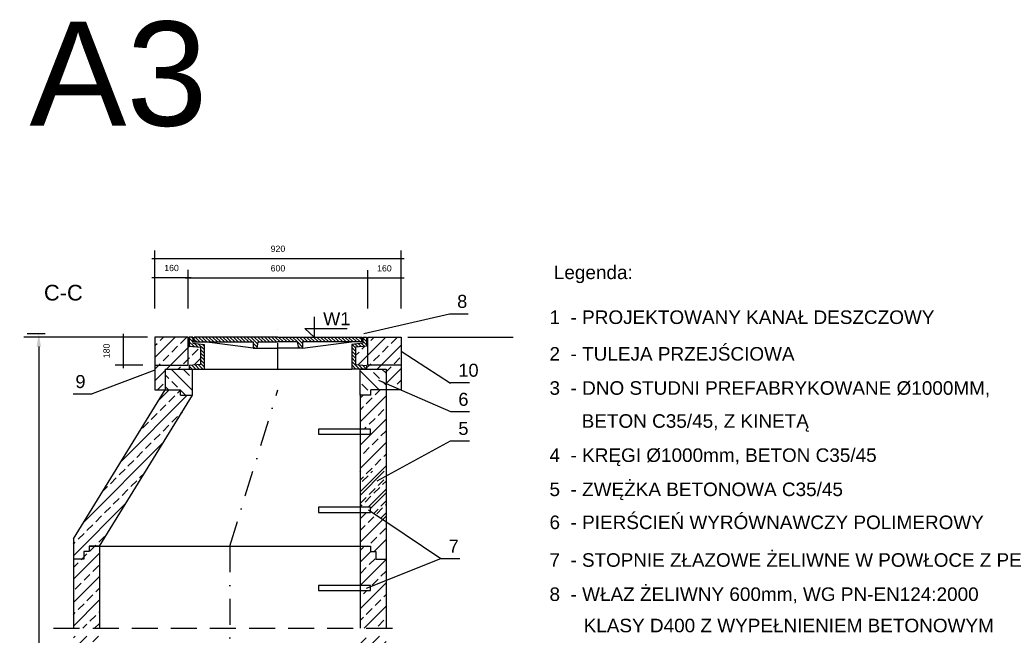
# Model space of a CAD drawing. Header units: millimetres. Extents: x -1675 to 1436, y 1321 to 1956.
# Tile 4 of 4: x 1247 to 1436, y 1838 to 1956. Entities that reach past the tile are written whole.
import ezdxf

# ---------------------------------------------------------------- set-up
doc = ezdxf.new("R2010")
doc.units = ezdxf.units.MM
doc.linetypes.add('DASHDOT', pattern=[1, 0.5, -0.25, 0, -0.25])
doc.linetypes.add('DASHED', pattern=[0.75, 0.5, -0.25])
for name, color, linetype in [('kreskowanie', 4, 'Continuous'), ('obudowa', 5, 'Continuous'), ('oś', 2, 'DASHDOT'), ('PISMO', 4, 'Continuous'), ('POKRYWA', 4, 'Continuous'), ('przerwanie', 7, 'DASHED'), ('schody', 7, 'Continuous'), ('studnia', 1, 'Continuous'), ('tekst', 4, 'Continuous'), ('uszczelka', 6, 'Continuous'), ('WYMIAROWANIE', 7, 'Continuous')]:
    doc.layers.add(name, color=color, linetype=linetype)
doc.styles.add('ARIAL', font='arial.ttf', dxfattribs={"height": 1.2})
doc.styles.get("Standard").update_dxf_attribs({"font": 'arial.ttf'})
doc.dimstyles.new('ISO-25', dxfattribs={"dimtxt": 2.5, "dimasz": 2.5, "dimexe": 1.25, "dimexo": 0.625, "dimtad": 1, "dimtxsty": 'Standard', "dimcen": 2.5, "dimadec": 0, "dimazin": 0, "dimtfac": 1, "dimtmove": 0, "dimatfit": 3, "dimfxl": 1, "dimarcsym": 0})
doc.dimstyles.new('Kopia STANDARD', dxfattribs={"dimtxt": 3, "dimasz": 0, "dimexe": 1.5, "dimexo": 1.5, "dimgap": 1.5, "dimtad": 0, "dimzin": 0, "dimdsep": 46, "dimtxsty": 'ARIAL', "dimblk": 'NONE', "dimcen": -3, "dimdle": 0.6, "dimadec": 0, "dimazin": 0, "dimtfac": 0.75, "dimtofl": 0, "dimtmove": 2, "dimatfit": 3, "dimldrblk": 'NONE', "dimfxl": 1, "dimtvp": 1.5, "dimtolj": 1, "dimtzin": 0, "dimarcsym": 0})
pattern_1 = [(45, (69.6787, -29.9085), (-2.245064, 2.245064), []), (45, (68.5562, -28.786), (-2.245064, 2.245064), [1.5875, -0.79375])]

# ---------------------------------------------------------------- blocks, each defined once
blk = doc.blocks.new('*X0')
at = {"color": 0}
for p, q in [((266, 326.81), (267.19, 328)), ((266.6, 326), (268.6, 328)), ((268.02, 326), (270.02, 328)), ((269.43, 326), (271.43, 328)), ((270.85, 326), (272.85, 328)), ((272.26, 326), (274.26, 328)), ((273.67, 326), (275.67, 328)), ((275.09, 326), (277.09, 328)), ((276.5, 326), (278.5, 328)), ((277.92, 326), (279.92, 328)), ((279.33, 326), (281.33, 328)), ((280.75, 326), (282.75, 328)), ((282.16, 326), (284.16, 328)), ((283.57, 326), (285.57, 328)), ((284.99, 326), (286.99, 328)), ((286.4, 326), (288.4, 328)), ((287.82, 326), (289.82, 328)), ((289.23, 326), (291.23, 328)), ((290, 325.36), (292.64, 328)), ((294.89, 326), (296.89, 328)), ((296.3, 326), (298.3, 328)), ((297.72, 326), (299.72, 328)), ((299.13, 326), (301.13, 328)), ((300.54, 326), (302.54, 328)), ((301.96, 326), (303.96, 328)), ((303.37, 326), (305.37, 328)), ((304.79, 326), (306.79, 328)), ((306.2, 326), (308.2, 328)), ((307.62, 326), (309.62, 328)), ((308.17, 325.14), (311.03, 328)), ((310.44, 326), (312.44, 328)), ((311.86, 326), (313.86, 328)), ((313.27, 326), (315.27, 328)), ((314.69, 326), (316.69, 328)), ((316.1, 326), (318.1, 328)), ((317.51, 326), (319.51, 328)), ((318.93, 326), (320.93, 328)), ((320.34, 326), (322.34, 328)), ((321.76, 326), (323.76, 328)), ((323.17, 326), (325.17, 328)), ((324.59, 326), (326.59, 328)), ((326, 326), (328, 328)), ((327.41, 326), (329.41, 328)), ((328.83, 326), (330.83, 328)), ((330.24, 326), (332.24, 328)), ((331.66, 326), (333.66, 328)), ((290, 323.94), (291.99, 325.93)), ((290.97, 323.5), (291.63, 324.16)), ((308.41, 323.96), (310, 325.56)), ((309.36, 323.5), (310, 324.14)), ((333.07, 326), (334, 326.93))]:
    blk.add_line(p, q, dxfattribs=at)
blk = doc.blocks.new('*X1')
at = {"color": 0}
for p, q in [((334.5, 327.43), (335.07, 328)), ((330, 322.93), (332.33, 325.26)), ((330, 324.34), (330.74, 325.08)), ((332.45, 323.96), (333.92, 325.44)), ((334.04, 324.14), (336, 326.1)), ((334.5, 326.01), (336, 327.51)), ((335.63, 324.31), (336, 324.69)), ((330, 321.51), (331.5, 323.01)), ((330, 320.1), (331.5, 321.6)), ((330, 318.69), (331.5, 320.19)), ((330, 317.27), (331.5, 318.77)), ((330, 315.86), (331.5, 317.36)), ((330.56, 315), (332.36, 316.8)), ((331.97, 315), (333.67, 316.69)), ((333.38, 315), (334.97, 316.59)), ((334.8, 315), (336, 316.2))]:
    blk.add_line(p, q, dxfattribs=at)
blk = doc.blocks.new('*X3')
at = {"color": 0}
for p, q in [((292.06, 326), (294.06, 328)), ((293.47, 326), (295.47, 328)), ((294.89, 326), (296.89, 328)), ((296.3, 326), (298.3, 328)), ((297.72, 326), (299.72, 328))]:
    blk.add_line(p, q, dxfattribs=at)
blk = doc.blocks.new('*X2')
at = {"color": 0}
for p, q in [((264, 327.64), (264.36, 328)), ((264, 326.23), (265.5, 327.73)), ((264, 324.81), (265.5, 326.31)), ((264.86, 324.26), (266.04, 325.44)), ((266.14, 324.12), (267.32, 325.3)), ((267.41, 323.98), (268.59, 325.16)), ((268.5, 323.65), (269.86, 325.02)), ((268.5, 322.24), (270, 323.74)), ((268.5, 320.83), (270, 322.33)), ((268.5, 319.41), (270, 320.91)), ((264, 316.33), (264.19, 316.52)), ((264.09, 315), (265.73, 316.64)), ((265.5, 315), (267.28, 316.77)), ((266.92, 315), (270, 318.08)), ((268.33, 315), (270, 316.67)), ((268.5, 318), (270, 319.5)), ((269.75, 315), (270, 315.25))]:
    blk.add_line(p, q, dxfattribs=at)
blk = doc.blocks.new('*D7')
at = {"layer": 'DEFPOINTS', "color": 0, "ltscale": 10, "transparency": 16777216}
for p in [(1247.45, 1896), (1250.32, 1769.33), (1286.96, 1769.33)]:
    blk.add_point(p, dxfattribs=at)
at = {"layer": 'PISMO', "color": 0, "lineweight": -2, "ltscale": 10, "transparency": 16777216}
for p, q in [((1248.08, 1896), (1251.57, 1896)), ((1250.32, 1893.5), (1250.32, 1771.83)), ((1286.33, 1769.33), (1249.07, 1769.33))]:
    blk.add_line(p, q, dxfattribs=at)
at = {"layer": 'PISMO', "color": 0, "ltscale": 10, "transparency": 16777216}
for points in [[(1249.9, 1893.5), (1250.74, 1893.5), (1250.32, 1896)], [(1249.9, 1771.83), (1250.74, 1771.83), (1250.32, 1769.33)]]:
    blk.add_solid(points, dxfattribs=at)
at = {"layer": 'PISMO', "color": 0, "ltscale": 10, "transparency": 16777216, "insert": (1248.44, 1832.67), "char_height": 2.5, "attachment_point": 5, "rotation": 90}
blk.add_mtext('h', dxfattribs=at)
blk = doc.blocks.new('*D27')
at = {"layer": 'DEFPOINTS', "color": 0, "transparency": 16777216}
for p in [(1278.98, 1906.72), (1272.59, 1899.28), (1278.98, 1899.28)]:
    blk.add_point(p, dxfattribs=at)
at = {"layer": 'WYMIAROWANIE', "color": 0, "lineweight": -2, "transparency": 16777216}
for p, q in [((1272.59, 1900.78), (1272.59, 1908.22)), ((1278.98, 1900.78), (1278.98, 1908.22)), ((1271.99, 1906.72), (1279.58, 1906.72))]:
    blk.add_line(p, q, dxfattribs=at)
at = {"layer": 'WYMIAROWANIE', "color": 0, "transparency": 16777216, "insert": (1275.79, 1908.56), "char_height": 1.2, "attachment_point": 5, "style": 'ARIAL'}
blk.add_mtext('\\A1;160', dxfattribs=at)
blk = doc.blocks.new('_None')
blk = doc.blocks.new('*D28')
at = {"layer": 'DEFPOINTS', "color": 0, "transparency": 16777216}
for p in [(1313.43, 1906.66), (1278.98, 1899.28), (1313.43, 1899.28)]:
    blk.add_point(p, dxfattribs=at)
at = {"layer": 'WYMIAROWANIE', "color": 0, "lineweight": -2, "transparency": 16777216}
for p, q in [((1278.98, 1900.78), (1278.98, 1908.16)), ((1313.43, 1900.78), (1313.43, 1908.16)), ((1278.38, 1906.66), (1314.03, 1906.66))]:
    blk.add_line(p, q, dxfattribs=at)
at = {"layer": 'WYMIAROWANIE', "color": 0, "transparency": 16777216, "insert": (1296.21, 1908.5), "char_height": 1.2, "attachment_point": 5, "style": 'ARIAL'}
blk.add_mtext('\\A1;600', dxfattribs=at)
blk = doc.blocks.new('*D29')
at = {"layer": 'DEFPOINTS', "color": 0, "transparency": 16777216}
for p in [(1319.82, 1906.66), (1313.43, 1899.28), (1319.82, 1899.28)]:
    blk.add_point(p, dxfattribs=at)
at = {"layer": 'WYMIAROWANIE', "color": 0, "lineweight": -2, "transparency": 16777216}
for p, q in [((1313.43, 1900.78), (1313.43, 1908.16)), ((1319.82, 1900.78), (1319.82, 1908.16)), ((1312.83, 1906.66), (1320.42, 1906.66))]:
    blk.add_line(p, q, dxfattribs=at)
at = {"layer": 'WYMIAROWANIE', "color": 0, "transparency": 16777216, "insert": (1316.63, 1908.5), "char_height": 1.2, "attachment_point": 5, "style": 'ARIAL'}
blk.add_mtext('\\A1;160', dxfattribs=at)
blk = doc.blocks.new('*D30')
at = {"layer": 'DEFPOINTS', "color": 0, "ltscale": 10, "transparency": 16777216}
for p in [(1271.47, 1895.32), (1266.48, 1889.92), (1271.76, 1889.92)]:
    blk.add_point(p, dxfattribs=at)
at = {"layer": 'WYMIAROWANIE', "color": 0, "lineweight": -2, "ltscale": 10, "transparency": 16777216}
for p, q in [((1269.97, 1895.32), (1264.98, 1895.32)), ((1266.48, 1895.92), (1266.48, 1889.32)), ((1270.26, 1889.92), (1264.98, 1889.92))]:
    blk.add_line(p, q, dxfattribs=at)
at = {"layer": 'WYMIAROWANIE', "color": 0, "ltscale": 10, "transparency": 16777216, "insert": (1263.32, 1892.66), "char_height": 1.2, "attachment_point": 5, "rotation": 90, "style": 'ARIAL'}
blk.add_mtext('\\A1;180', dxfattribs=at)
blk = doc.blocks.new('*D31')
at = {"layer": 'DEFPOINTS', "color": 0, "transparency": 16777216}
for p in [(1319.82, 1910.41), (1272.59, 1903.34), (1319.82, 1904.2)]:
    blk.add_point(p, dxfattribs=at)
at = {"layer": 'WYMIAROWANIE', "color": 0, "lineweight": -2, "transparency": 16777216}
for p, q in [((1272.59, 1904.84), (1272.59, 1911.91)), ((1319.82, 1905.7), (1319.82, 1911.91)), ((1271.99, 1910.41), (1320.42, 1910.41))]:
    blk.add_line(p, q, dxfattribs=at)
at = {"layer": 'WYMIAROWANIE', "color": 0, "transparency": 16777216, "insert": (1296.21, 1912.25), "char_height": 1.2, "attachment_point": 5, "style": 'ARIAL'}
blk.add_mtext('\\A1;920', dxfattribs=at)

msp = doc.modelspace()

# ---------------------------------------------------------------- hatches: boundary and pattern name
at = {"layer": 'kreskowanie'}
h = msp.add_hatch(dxfattribs=at)
h.set_pattern_fill('BRASS', color=251, scale=0.5, angle=45, style=0)
h.set_pattern_definition(pattern_1)
h.paths.add_polyline_path([(1278.985, 1895.318), (1272.593, 1895.318), (1272.593, 1889.92), (1278.985, 1889.92)])
h.paths.add_polyline_path([(1319.822, 1895.318), (1313.429, 1895.318), (1313.429, 1889.92), (1319.822, 1889.92)])
h = msp.add_hatch(dxfattribs=at)
h.set_pattern_fill('BRASS', color=251, scale=0.5, angle=45, style=0)
h.set_pattern_definition(pattern_1)
h.paths.add_polyline_path([(1274.583, 1889.175), (1279.197, 1889.175), (1279.197, 1889.884), (1281.323, 1890.061), (1281.323, 1893.36), (1279.197, 1893.596), (1279.197, 1895.318), (1278.985, 1895.318), (1278.985, 1889.92), (1272.593, 1889.92), (1272.593, 1885.175), (1274.583, 1885.175)])
h.paths.add_polyline_path([(1313.429, 1895.318), (1313.217, 1895.318), (1313.217, 1893.596), (1311.091, 1893.36), (1311.091, 1890.061), (1313.217, 1889.884), (1313.217, 1889.175), (1316.957, 1889.175), (1316.957, 1886.433), (1319.822, 1885.18), (1319.822, 1889.92), (1313.429, 1889.92)])
h = msp.add_hatch(dxfattribs=at)
h.set_pattern_fill('BRASS', color=251, scale=0.5, angle=315, style=0)
h.set_pattern_definition([(315, (69.6787, -29.9085), (2.245064, 2.245064), []), (315, (70.8013, -28.786), (2.245064, 2.245064), [1.5875, -0.79375])])
h.paths.add_polyline_path([(1279.84, 1889.175), (1274.583, 1889.175), (1274.583, 1885.175), (1276.661, 1885.175), (1277.52, 1885.175), (1277.52, 1884.175), (1279.84, 1884.175)])
h.paths.add_polyline_path([(1316.957, 1889.175), (1311.957, 1889.175), (1311.957, 1884.175), (1314.02, 1884.175), (1314.02, 1885.175), (1316.957, 1885.175)])
h = msp.add_hatch(dxfattribs=at)
h.set_pattern_fill('BRASS', color=251, scale=0.5, angle=45, style=0)
h.set_pattern_definition(pattern_1)
h.paths.add_polyline_path([(1279.84, 1884.175), (1277.52, 1884.175), (1277.52, 1885.175), (1274.583, 1885.175), (1256.957, 1856.593), (1256.957, 1852.675), (1258.957, 1852.675), (1258.957, 1854.175), (1259.957, 1854.175), (1259.957, 1855.175), (1261.957, 1855.175)])
h.paths.add_polyline_path([(1261.957, 1855.175), (1259.957, 1855.175), (1259.957, 1854.175), (1258.957, 1854.175), (1258.957, 1852.675), (1256.957, 1852.675), (1256.957, 1839.437), (1261.957, 1839.437)])
h.paths.add_polyline_path([(1261.957, 1837.937), (1256.957, 1837.937), (1256.957, 1825.335), (1258.957, 1825.335), (1258.957, 1826.835), (1259.957, 1826.835), (1259.957, 1827.835), (1261.957, 1827.835)])
h.paths.add_polyline_path([(1261.957, 1827.835), (1259.957, 1827.835), (1259.957, 1826.835), (1258.957, 1826.835), (1258.957, 1825.335), (1256.957, 1825.335), (1256.957, 1800.335), (1258.957, 1800.335), (1258.957, 1801.835), (1259.957, 1801.835), (1259.957, 1802.835), (1261.957, 1802.835)])
h.paths.add_polyline_path([(1261.957, 1802.835), (1259.957, 1802.835), (1259.957, 1801.835), (1258.957, 1801.835), (1258.957, 1800.335), (1254.457, 1800.335), (1254.457, 1780.637), (1254.457, 1780.195), (1254.457, 1760.335), (1286.957, 1760.335), (1286.957, 1767.835), (1261.957, 1767.835), (1261.957, 1780.637), (1261.957, 1789.08)])
h.paths.add_polyline_path([(1319.457, 1800.335), (1314.957, 1800.335), (1314.957, 1801.835), (1313.957, 1801.835), (1313.957, 1802.835), (1311.957, 1802.835), (1311.957, 1794.776), (1313.957, 1794.776), (1313.957, 1793.776), (1311.957, 1793.776), (1311.957, 1767.835), (1286.957, 1767.835), (1286.957, 1760.335), (1319.457, 1760.335)])
at = {"layer": 'kreskowanie', "ltscale": 10}
h = msp.add_hatch(dxfattribs=at)
h.set_pattern_fill('BRASS', color=251, scale=0.5, angle=45, style=0)
h.set_pattern_definition([(45, (1107.1768, 1674.2913), (-2.245064, 2.245064), []), (45, (1106.0543, 1675.4138), (-2.245064, 2.245064), [1.5875, -0.79375])])
h.paths.add_polyline_path([(1316.957, 1825.335), (1314.957, 1825.335), (1314.957, 1826.835), (1313.957, 1826.835), (1313.957, 1827.835), (1311.957, 1827.835), (1311.957, 1824.776), (1313.957, 1824.776), (1313.957, 1823.776), (1311.957, 1823.776), (1311.957, 1809.776), (1313.957, 1809.776), (1313.957, 1808.776), (1311.957, 1808.776), (1311.957, 1802.835), (1313.957, 1802.835), (1313.957, 1801.835), (1314.957, 1801.835), (1314.957, 1800.335), (1316.957, 1800.335)])
h.paths.add_polyline_path([(1316.957, 1837.937), (1311.957, 1837.937), (1311.957, 1827.835), (1313.957, 1827.835), (1313.957, 1826.835), (1314.957, 1826.835), (1314.957, 1825.335), (1316.957, 1825.335)])
h.paths.add_polyline_path([(1316.957, 1848.634), (1313.957, 1847.439), (1313.957, 1846.675), (1311.957, 1846.675), (1311.957, 1839.437), (1316.957, 1839.437)])
h.paths.add_polyline_path([(1316.957, 1852.675), (1314.957, 1852.675), (1314.957, 1854.175), (1313.957, 1854.175), (1313.957, 1855.175), (1311.957, 1855.175), (1311.957, 1847.675), (1313.957, 1847.675), (1313.957, 1847.439), (1316.957, 1848.634)])
h.paths.add_polyline_path([(1316.957, 1885.175), (1314.02, 1885.175), (1314.02, 1884.175), (1311.957, 1884.175), (1311.957, 1877.675), (1313.957, 1877.675), (1313.957, 1876.675), (1311.957, 1876.675), (1311.957, 1862.675), (1313.957, 1862.675), (1313.957, 1861.906), (1316.957, 1859.89)])
h = msp.add_hatch(dxfattribs=at)
h.set_pattern_fill('BRASS', color=251, scale=0.5, angle=45, style=0)
h.set_pattern_definition([(45, (248.2046, 271.345), (-2.245064, 2.245064), []), (45, (247.082, 272.4675), (-2.245064, 2.245064), [1.5875, -0.79375])])
h.paths.add_polyline_path([(1316.957, 1869.571), (1311.957, 1869.571), (1311.957, 1862.675), (1313.957, 1862.675), (1313.957, 1861.675), (1311.957, 1861.675), (1311.957, 1855.175), (1313.957, 1855.175), (1313.957, 1854.175), (1314.957, 1854.175), (1314.957, 1853.898), (1316.957, 1854.665)])

# ---------------------------------------------------------------- linework, layer by layer
at = {"color": 7, "ltscale": 10}
for p, q in [((1271.208, 1895.318), (1247.451, 1895.318)), ((1321.132, 1895.318), (1341.339, 1895.318))]:
    msp.add_line(p, q, dxfattribs=at)
at = {"color": 7}
for p, q in [((1319.822, 1889.92), (1319.822, 1885.175)), ((1319.822, 1885.175), (1315.753, 1885.175))]:
    msp.add_line(p, q, dxfattribs=at)
msp.add_lwpolyline([(1303.184, 1899.174), (1303.184, 1895.318), (1301.337, 1896.951), (1309.477, 1896.951)])
msp.add_lwpolyline([(1272.593, 1889.92), (1272.593, 1885.175), (1276.661, 1885.175), (1276.661, 1885.175)], dxfattribs=at)
at = {"layer": 'oś', "color": 7, "ltscale": 10}
for p, q in [((1296.207, 1889.175), (1296.207, 1896.73)), ((1286.957, 1855.175), (1296.207, 1885.175)), ((1286.957, 1855.175), (1286.957, 1741.659))]:
    msp.add_line(p, q, dxfattribs=at)
at = {"layer": 'POKRYWA', "color": 7}
for p, q in [((1279.197, 1895.318), (1279.197, 1893.596)), ((1279.906, 1895.318), (1279.197, 1895.318)), ((1279.906, 1895.318), (1279.906, 1894.137)), ((1296.207, 1895.318), (1280.142, 1895.318)), ((1280.142, 1894.373), (1280.142, 1895.318)), ((1296.207, 1895.318), (1281.087, 1895.318)), ((1281.087, 1895.318), (1281.087, 1895.318)), ((1296.207, 1895.318), (1311.327, 1895.318)), ((1296.207, 1895.318), (1312.272, 1895.318)), ((1311.327, 1895.318), (1311.327, 1895.318)), ((1312.272, 1894.373), (1312.272, 1895.318)), ((1312.508, 1895.318), (1312.508, 1894.137)), ((1312.508, 1895.318), (1313.217, 1895.318)), ((1313.217, 1895.318), (1313.217, 1893.596)), ((1279.197, 1893.596), (1281.323, 1893.36)), ((1279.906, 1894.137), (1282.032, 1893.9)), ((1280.142, 1894.373), (1291.482, 1894.373)), ((1281.323, 1893.36), (1281.323, 1890.061)), ((1282.032, 1893.9), (1282.032, 1889.175)), ((1291.482, 1893.192), (1282.112, 1894.373)), ((1291.482, 1894.373), (1291.482, 1893.192)), ((1291.482, 1893.192), (1292.191, 1893.192)), ((1292.191, 1893.192), (1292.427, 1894.373)), ((1292.191, 1893.192), (1296.207, 1893.192)), ((1292.427, 1894.373), (1296.207, 1894.373)), ((1299.987, 1894.373), (1296.207, 1894.373)), ((1300.223, 1893.192), (1296.207, 1893.192)), ((1300.223, 1893.192), (1299.987, 1894.373)), ((1300.932, 1893.192), (1300.223, 1893.192)), ((1300.932, 1893.192), (1310.302, 1894.373)), ((1312.272, 1894.373), (1300.932, 1894.373)), ((1300.932, 1894.373), (1300.932, 1893.192)), ((1312.508, 1894.137), (1310.382, 1893.9)), ((1310.382, 1893.9), (1310.382, 1889.175)), ((1313.217, 1893.596), (1311.091, 1893.36)), ((1311.091, 1893.36), (1311.091, 1890.061)), ((1281.323, 1890.061), (1279.197, 1889.884)), ((1279.197, 1889.884), (1279.197, 1889.175)), ((1311.091, 1890.061), (1313.217, 1889.884)), ((1313.217, 1889.884), (1313.217, 1889.175)), ((1279.197, 1889.175), (1282.032, 1889.175)), ((1313.217, 1889.175), (1310.382, 1889.175))]:
    msp.add_line(p, q, dxfattribs=at)
at = {"layer": 'przerwanie', "color": 7, "ltscale": 10}
msp.add_line((1253.158, 1839.437), (1320.62, 1839.437), dxfattribs=at)
at = {"layer": 'schody', "color": 7, "ltscale": 10}
for points in [[(1303.957, 1876.675), (1313.957, 1876.675), (1313.957, 1877.675), (1303.957, 1877.675)], [(1303.957, 1861.675), (1313.957, 1861.675), (1313.957, 1862.675), (1303.957, 1862.675)], [(1303.957, 1846.675), (1313.957, 1846.675), (1313.957, 1847.675), (1303.957, 1847.675)]]:
    msp.add_lwpolyline(points, close=True, dxfattribs=at)
at = {"layer": 'studnia', "color": 7}
for p, q in [((1274.583, 1889.175), (1279.84, 1889.175)), ((1256.957, 1856.593), (1274.583, 1885.175)), ((1261.957, 1855.175), (1279.84, 1884.175)), ((1274.583, 1885.175), (1277.52, 1885.175)), ((1277.52, 1884.175), (1279.84, 1884.175)), ((1311.957, 1884.175), (1311.957, 1839.437)), ((1314.02, 1884.175), (1311.957, 1884.175)), ((1316.957, 1885.175), (1314.02, 1885.175)), ((1316.957, 1885.175), (1316.957, 1839.437)), ((1256.957, 1856.593), (1256.957, 1839.437)), ((1259.957, 1855.175), (1311.957, 1855.175)), ((1261.957, 1855.175), (1259.957, 1855.175)), ((1261.957, 1855.175), (1261.957, 1839.437)), ((1311.957, 1855.175), (1313.957, 1855.175)), ((1258.957, 1852.675), (1256.957, 1852.675)), ((1314.957, 1852.675), (1316.957, 1852.675))]:
    msp.add_line(p, q, dxfattribs=at)
at = {"layer": 'studnia', "color": 7, "ltscale": 10}
for p, q in [((1274.583, 1889.175), (1274.583, 1885.175)), ((1279.84, 1884.175), (1279.84, 1889.175)), ((1311.957, 1884.175), (1311.957, 1889.175)), ((1311.957, 1889.175), (1316.957, 1889.175)), ((1316.957, 1889.175), (1316.957, 1885.175)), ((1277.52, 1884.175), (1277.52, 1885.175)), ((1314.02, 1884.175), (1314.02, 1885.175))]:
    msp.add_line(p, q, dxfattribs=at)
for points in [[(1278.985, 1895.318), (1272.593, 1895.318), (1272.593, 1889.92), (1278.985, 1889.92)], [(1313.429, 1895.318), (1319.822, 1895.318), (1319.822, 1889.92), (1313.429, 1889.92)]]:
    msp.add_lwpolyline(points, close=True, dxfattribs=at)
at = {"layer": 'tekst', "color": 7, "ltscale": 10}
for p, q in [((1312.691, 1896), (1329.116, 1899.805)), ((1329.116, 1899.805), (1332.721, 1899.805)), ((1319.822, 1892.619), (1329.345, 1886.474)), ((1272.593, 1888.959), (1260.545, 1884.424)), ((1315.515, 1887.064), (1329.345, 1881.015)), ((1329.345, 1886.601), (1332.95, 1886.601)), ((1256.94, 1884.424), (1260.545, 1884.424)), ((1329.345, 1881.015), (1332.95, 1881.015)), ((1315.24, 1867.741), (1329.345, 1875.432)), ((1329.345, 1875.432), (1332.95, 1875.432)), ((1313.554, 1862.177), (1327.476, 1852.823)), ((1313.185, 1847.132), (1327.476, 1852.823)), ((1327.476, 1852.823), (1331.081, 1852.823))]:
    msp.add_line(p, q, dxfattribs=at)
at = {"layer": 'uszczelka', "color": 7}
for points in [[(1259.957, 1855.175), (1259.957, 1854.175), (1258.957, 1854.175), (1258.957, 1852.675)], [(1313.957, 1855.175), (1313.957, 1854.175), (1314.957, 1854.175), (1314.957, 1852.675)]]:
    msp.add_lwpolyline(points, dxfattribs=at)
at = {"layer": 'WYMIAROWANIE', "color": 7}
msp.add_line((1282.032, 1889.175), (1310.382, 1889.175), dxfattribs=at)

# ---------------------------------------------------------------- block references
at = {"layer": 'POKRYWA', "color": 7, "xscale": -0.4725000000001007, "yscale": 0.4725000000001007, "zscale": 0.4724999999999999}
for name in ['*X1', '*X0', '*X3', '*X2']:
    msp.add_blockref(name, (1437.957, 1740.338), dxfattribs=at)

# ---------------------------------------------------------------- texts
at = {"insert": (1248.518, 1955.859), "char_height": 20, "attachment_point": 1}
msp.add_mtext_dynamic_manual_height_columns('A3', width=130.73492, gutter_width=12.5, heights=[0], dxfattribs=at)
at = {"layer": 'obudowa', "color": 7, "style": 'ARIAL'}
msp.add_text('Legenda:', height=2.6, dxfattribs=at).set_placement((1349.14, 1906.438))
at = {"layer": 'obudowa', "color": 7}
msp.add_text('C-C', height=3, dxfattribs=at).set_placement((1251.311, 1902.336))
at = {"layer": 'tekst', "color": 7, "ltscale": 10}
for s, p in [('8', (1330.592, 1900.912)), ('W1', (1304.877, 1897.587)), ('10', (1330.821, 1887.707)), ('9', (1257.344, 1885.53)), ('6', (1330.821, 1882.121)), ('5', (1330.821, 1876.539)), ('7', (1328.952, 1853.929))]:
    msp.add_text(s, height=2.5, dxfattribs=at).set_placement(p)
at = {"layer": 'tekst', "color": 7, "ltscale": 10, "style": 'ARIAL'}
for s, p in [('1  - PROJEKTOWANY KANAŁ DESZCZOWY', (1348.314, 1897.827)), ('2  - TULEJA PRZEJŚCIOWA', (1348.314, 1890.796)), ('3  - DNO STUDNI PREFABRYKOWANE %%c1000MM,', (1348.314, 1884.242)), ('BETON C35/45, Z KINETĄ', (1354.481, 1877.911)), ('4  - KRĘGI %%C1000mm, BETON C35/45', (1348.314, 1871.357)), ('5  - ZWĘŻKA BETONOWA C35/45', (1348.314, 1864.803)), ('6  - PIERŚCIEŃ WYRÓWNAWCZY POLIMEROWY', (1348.314, 1858.472)), ('7  - STOPNIE ZŁAZOWE ŻELIWNE W POWŁOCE Z PE', (1348.314, 1851.238)), ('8  - WŁAZ ŻELIWNY 600mm, WG PN-EN124:2000', (1348.314, 1844.679)), ('KLASY D400 Z WYPEŁNIENIEM BETONOWYM', (1354.862, 1838.668))]:
    msp.add_text(s, height=2.6, dxfattribs=at).set_placement(p)

# ---------------------------------------------------------------- dimensions: what is measured, and where the dimension line sits
at = {"layer": 'PISMO', "color": 7, "ltscale": 10}
dim = msp.add_linear_dim(base=(1250.319, 1769.335), p1=(1247.451, 1896), p2=(1286.957, 1769.335), angle=90, text='h', dimstyle='ISO-25', dxfattribs=at)
dim.commit()
dim.dimension.update_dxf_attribs({"geometry": '*D7', "text_midpoint": (1248.444, 1832.668)})
at = {"layer": 'WYMIAROWANIE', "color": 7}
for base, p1, p2, text, picture, middle in [((1319.822, 1910.409), (1272.593, 1903.34), (1319.822, 1904.195), '920', '*D31', (1296.207, 1912.247)), ((1278.985, 1906.722), (1272.593, 1899.283), (1278.985, 1899.283), '160', '*D27', (1275.789, 1908.56)), ((1313.429, 1906.661), (1278.985, 1899.283), (1313.429, 1899.283), '600', '*D28', (1296.207, 1908.5)), ((1319.822, 1906.662), (1313.429, 1899.283), (1319.822, 1899.283), '160', '*D29', (1316.626, 1908.5))]:
    dim = msp.add_linear_dim(base=base, p1=p1, p2=p2, text=text, dimstyle='Kopia STANDARD', dxfattribs=at)
    dim.commit()
    dim.dimension.update_dxf_attribs({"geometry": picture, "text_midpoint": middle})
at = {"layer": 'WYMIAROWANIE', "color": 7, "ltscale": 10}
dim = msp.add_linear_dim(base=(1266.478, 1889.92), p1=(1271.467, 1895.318), p2=(1271.763, 1889.92), angle=90, text='180', dimstyle='Kopia STANDARD', dxfattribs=at)
dim.commit()
dim.dimension.update_dxf_attribs({"geometry": '*D30', "text_midpoint": (1263.317, 1892.658), "dimtype": 160})

doc.saveas('drawing.dxf')
